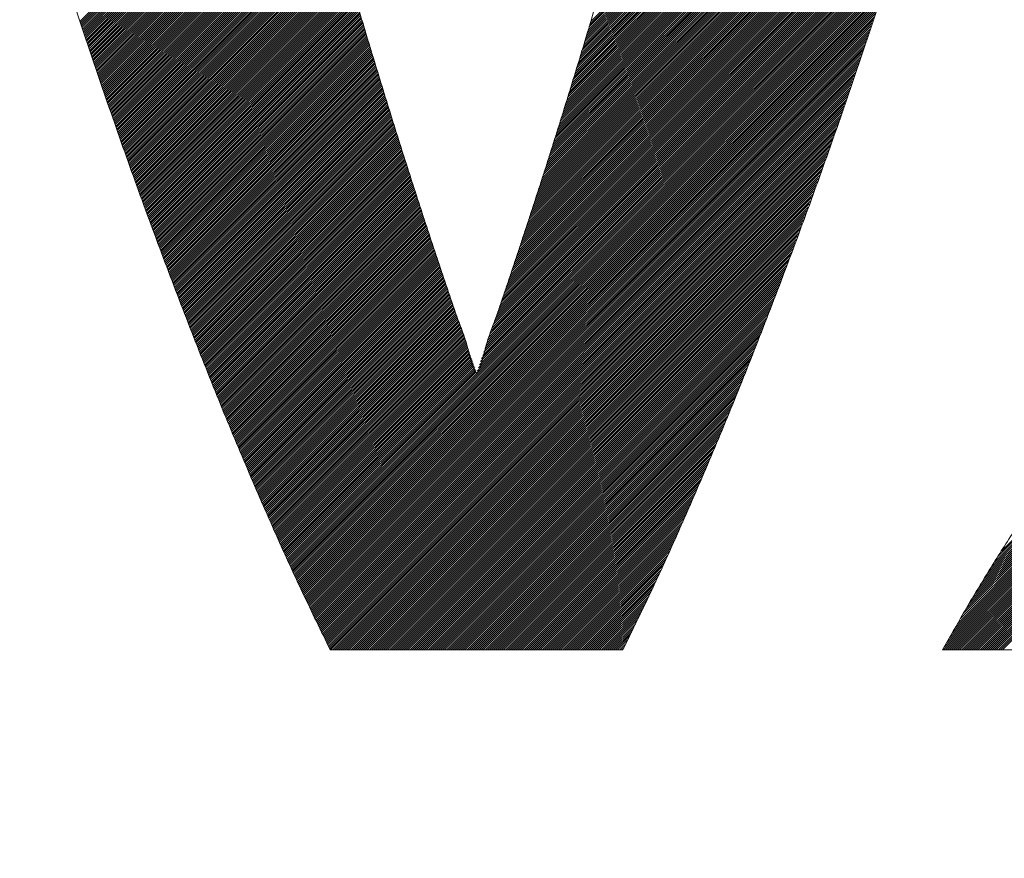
# Model space of a CAD drawing. Header units: millimetres. Extents: x 0 to 1071, y 0 to 742.
# Tile 47 of 133: x 145 to 149.31, y 484.19 to 487.86. Entities that reach past the tile are written whole.
import ezdxf

# ---------------------------------------------------------------- set-up
doc = ezdxf.new("R2010")
doc.units = ezdxf.units.MM
doc.header["$LTSCALE"] = 0.454724
doc.layers.add('NoLayerName_001', color=7, linetype='Continuous')
doc.layers.add('NoLayerName_002', color=7, linetype='Continuous')

# ---------------------------------------------------------------- blocks, each defined once
blk = doc.blocks.new('JZB_0010')
at = {"layer": 'NoLayerName_002', "color": 7, "linetype": 'Continuous', "lineweight": 25}
for p, q in [((15.2446, 4.5267), (13.4959, 2.7781)), ((15.2477, 4.5387), (13.4997, 2.7907)), ((15.2352, 4.4907), (13.4848, 2.7402)), ((15.2384, 4.5027), (13.4885, 2.7528)), ((15.2415, 4.5147), (13.4922, 2.7654)), ((15.2228, 4.4426), (13.4692, 2.689)), ((15.2259, 4.4546), (13.4731, 2.7018)), ((15.229, 4.4666), (13.477, 2.7146)), ((15.2321, 4.4786), (13.481, 2.7275)), ((15.2135, 4.4066), (13.4574, 2.6505)), ((15.2166, 4.4186), (13.4613, 2.6633)), ((15.2197, 4.4306), (13.4653, 2.6761)), ((15.2011, 4.3585), (13.4417, 2.5991)), ((15.2042, 4.3705), (13.4457, 2.612)), ((15.2073, 4.3825), (13.4496, 2.6248)), ((15.2104, 4.3946), (13.4535, 2.6376)), ((15.1887, 4.3105), (13.426, 2.5478)), ((15.1918, 4.3225), (13.43, 2.5606)), ((15.1949, 4.3345), (13.4339, 2.5735)), ((15.198, 4.3465), (13.4378, 2.5863)), ((15.1794, 4.2744), (13.4143, 2.5093)), ((15.1825, 4.2864), (13.4182, 2.5221)), ((15.1856, 4.2985), (13.4221, 2.535)), ((15.1667, 4.2261), (13.3986, 2.458)), ((15.1701, 4.2384), (13.4025, 2.4708)), ((15.1732, 4.2504), (13.4064, 2.4836)), ((15.1763, 4.2624), (13.4103, 2.4965)), ((15.1562, 4.1889), (13.3868, 2.4195)), ((15.1597, 4.2013), (13.3907, 2.4323)), ((15.1632, 4.2137), (13.3946, 2.4451)), ((15.1421, 4.1392), (13.3708, 2.3679)), ((15.1456, 4.1516), (13.375, 2.381)), ((15.1491, 4.164), (13.3789, 2.3938)), ((15.1526, 4.1764), (13.3829, 2.4067)), ((15.1316, 4.102), (13.3584, 2.3288)), ((15.1351, 4.1144), (13.3626, 2.3418)), ((15.1386, 4.1268), (13.3667, 2.3549)), ((15.1176, 4.0523), (13.3418, 2.2766)), ((15.1211, 4.0647), (13.346, 2.2896)), ((15.1246, 4.0771), (13.3501, 2.3027)), ((15.1281, 4.0896), (13.3543, 2.3157)), ((12.5136, 4.0406), (11.2656, 2.7927)), ((12.5225, 4.0406), (11.2678, 2.786)), ((12.5314, 4.0406), (11.2701, 2.7793)), ((12.5403, 4.0406), (11.2723, 2.7727)), ((12.5492, 4.0406), (11.2746, 2.766)), ((12.5581, 4.0406), (11.2768, 2.7594)), ((12.567, 4.0406), (11.2791, 2.7527)), ((12.5759, 4.0406), (11.2813, 2.746)), ((12.5848, 4.0406), (11.2836, 2.7394)), ((12.5937, 4.0406), (11.2858, 2.7327)), ((12.6026, 4.0406), (11.2881, 2.7261)), ((12.6116, 4.0406), (11.2903, 2.7194)), ((12.6205, 4.0406), (11.2926, 2.7127)), ((12.6294, 4.0406), (11.2948, 2.7061)), ((12.6383, 4.0406), (11.2971, 2.6994)), ((12.6472, 4.0406), (11.2993, 2.6928)), ((12.6561, 4.0406), (11.3016, 2.6861)), ((12.665, 4.0406), (11.3038, 2.6794)), ((12.6739, 4.0406), (11.3061, 2.6728)), ((12.6828, 4.0406), (11.3083, 2.6661)), ((12.6917, 4.0406), (11.3106, 2.6595)), ((12.7006, 4.0406), (11.3128, 2.6528)), ((12.7095, 4.0406), (11.3151, 2.6461)), ((12.7185, 4.0406), (11.3173, 2.6395)), ((12.7274, 4.0406), (11.3196, 2.6328)), ((12.7363, 4.0406), (11.3218, 2.6262)), ((12.7452, 4.0406), (11.3241, 2.6195)), ((12.7541, 4.0406), (11.3263, 2.6128)), ((12.763, 4.0406), (11.3285, 2.6062)), ((12.7719, 4.0406), (11.3308, 2.5995)), ((12.7808, 4.0406), (11.333, 2.5929)), ((12.7897, 4.0406), (11.3353, 2.5862)), ((12.7986, 4.0406), (11.3375, 2.5795)), ((12.8075, 4.0406), (11.3398, 2.5729)), ((12.8164, 4.0406), (11.342, 2.5662)), ((12.8254, 4.0406), (11.3443, 2.5596)), ((12.8343, 4.0406), (11.3465, 2.5529)), ((12.8432, 4.0406), (11.3488, 2.5462)), ((12.8521, 4.0406), (11.351, 2.5396)), ((12.861, 4.0406), (11.3533, 2.5329)), ((12.8699, 4.0406), (11.3555, 2.5262)), ((12.8788, 4.0406), (11.3578, 2.5196)), ((12.8877, 4.0406), (11.36, 2.5129)), ((12.8966, 4.0406), (11.3623, 2.5063)), ((12.9055, 4.0406), (11.3645, 2.4996)), ((12.9144, 4.0406), (11.3668, 2.4929)), ((12.9233, 4.0406), (11.369, 2.4863)), ((12.9323, 4.0406), (11.3713, 2.4796)), ((12.9412, 4.0406), (11.3735, 2.473)), ((12.9501, 4.0406), (11.3758, 2.4663)), ((12.959, 4.0406), (11.378, 2.4596)), ((12.9679, 4.0406), (11.3803, 2.453)), ((12.9768, 4.0406), (11.3825, 2.4463)), ((12.9857, 4.0406), (11.3848, 2.4397)), ((12.9946, 4.0406), (11.387, 2.433)), ((13.0035, 4.0406), (11.3892, 2.4263)), ((13.0124, 4.0406), (11.3915, 2.4197)), ((13.0213, 4.0406), (11.3937, 2.413)), ((13.0302, 4.0406), (11.396, 2.4064)), ((13.0392, 4.0406), (11.3982, 2.3997)), ((13.0481, 4.0406), (11.4005, 2.393)), ((13.057, 4.0406), (11.4027, 2.3864)), ((13.0659, 4.0406), (11.405, 2.3797)), ((13.0748, 4.0406), (11.4072, 2.3731)), ((13.0837, 4.0406), (11.4095, 2.3664)), ((13.0926, 4.0406), (11.4117, 2.3597)), ((13.1015, 4.0406), (11.414, 2.3531)), ((13.1104, 4.0406), (11.4162, 2.3464)), ((13.1193, 4.0406), (11.4185, 2.3398)), ((13.1282, 4.0406), (11.4207, 2.3331)), ((13.1372, 4.0406), (11.423, 2.3264)), ((13.1461, 4.0406), (11.4252, 2.3198)), ((13.155, 4.0406), (11.4275, 2.3131)), ((13.1639, 4.0406), (11.4297, 2.3065)), ((13.1728, 4.0406), (11.4321, 2.2999)), ((13.1817, 4.0406), (11.4344, 2.2934)), ((13.1906, 4.0406), (11.4368, 2.2868)), ((13.1995, 4.0406), (11.4392, 2.2803)), ((13.2084, 4.0406), (11.4416, 2.2738)), ((13.2173, 4.0406), (11.444, 2.2673)), ((13.2262, 4.0406), (11.4463, 2.2607)), ((13.2351, 4.0406), (11.4487, 2.2542)), ((13.2441, 4.0406), (11.4511, 2.2477)), ((13.253, 4.0406), (11.4535, 2.2411)), ((13.2619, 4.0406), (11.4559, 2.2346)), ((13.2708, 4.0406), (11.4582, 2.2281)), ((13.2797, 4.0406), (11.4606, 2.2216)), ((13.2886, 4.0406), (11.463, 2.215)), ((13.2975, 4.0406), (11.4654, 2.2085)), ((13.3064, 4.0406), (11.4678, 2.202)), ((13.3153, 4.0406), (11.4701, 2.1954)), ((13.3242, 4.0406), (11.4725, 2.1889)), ((13.3331, 4.0406), (11.4749, 2.1824)), ((13.342, 4.0406), (11.4773, 2.1759)), ((13.351, 4.0406), (11.4797, 2.1693)), ((13.3599, 4.0406), (11.482, 2.1628)), ((13.3688, 4.0406), (11.4844, 2.1563)), ((15.1071, 4.0151), (13.3294, 2.2374)), ((15.1106, 4.0275), (13.3336, 2.2505)), ((15.1141, 4.0399), (13.3377, 2.2635)), ((15.0931, 3.9654), (13.3129, 2.1852)), ((15.0966, 3.9778), (13.317, 2.1983)), ((15.1001, 3.9903), (13.3211, 2.2113)), ((15.1036, 4.0027), (13.3253, 2.2244)), ((15.0826, 3.9282), (13.3004, 2.146)), ((15.0861, 3.9406), (13.3046, 2.1591)), ((15.0896, 3.953), (13.3087, 2.1721)), ((15.0686, 3.8786), (13.2839, 2.0938)), ((15.0721, 3.891), (13.288, 2.1069)), ((15.0756, 3.9034), (13.2921, 2.1199)), ((15.0791, 3.9158), (13.2963, 2.133)), ((15.0581, 3.8413), (13.2714, 2.0547)), ((15.0616, 3.8537), (13.2756, 2.0677)), ((15.0651, 3.8661), (13.2797, 2.0808)), ((15.0475, 3.8041), (13.2586, 2.0152)), ((15.051, 3.8165), (13.263, 2.0285)), ((15.0546, 3.8289), (13.2673, 2.0416)), ((15.0335, 3.7544), (13.2411, 1.962)), ((15.037, 3.7668), (13.2455, 1.9753)), ((15.0405, 3.7793), (13.2499, 1.9886)), ((15.044, 3.7917), (13.2542, 2.0019)), ((15.023, 3.7172), (13.2279, 1.9221)), ((15.0265, 3.7296), (13.2323, 1.9354)), ((15.03, 3.742), (13.2367, 1.9487)), ((15.009, 3.6675), (13.2104, 1.869)), ((15.0125, 3.68), (13.2148, 1.8823)), ((15.016, 3.6924), (13.2192, 1.8955)), ((15.0195, 3.7048), (13.2236, 1.9088)), ((14.9985, 3.6303), (13.1973, 1.8291)), ((15.002, 3.6427), (13.2016, 1.8424)), ((15.0055, 3.6551), (13.206, 1.8557)), ((14.9836, 3.5798), (13.1797, 1.7759)), ((14.9877, 3.5928), (13.1841, 1.7892)), ((14.9915, 3.6055), (13.1885, 1.8025)), ((14.995, 3.6179), (13.1929, 1.8158)), ((14.9716, 3.5411), (13.1666, 1.736)), ((14.9756, 3.554), (13.171, 1.7493)), ((14.9796, 3.5669), (13.1754, 1.7626)), ((14.9595, 3.5023), (13.1534, 1.6962)), ((14.9636, 3.5152), (13.1578, 1.7095)), ((14.9676, 3.5281), (13.1622, 1.7228)), ((14.9435, 3.4506), (13.1348, 1.6419)), ((14.9475, 3.4635), (13.1395, 1.6555)), ((14.9515, 3.4764), (13.1442, 1.6691)), ((14.9555, 3.4893), (13.1488, 1.6826)), ((14.9314, 3.4118), (13.1209, 1.6012)), ((14.9354, 3.4247), (13.1255, 1.6148)), ((14.9395, 3.4376), (13.1302, 1.6284)), ((14.9194, 3.373), (13.1069, 1.5605)), ((14.9234, 3.3859), (13.1116, 1.5741)), ((14.9274, 3.3989), (13.1162, 1.5877)), ((14.9033, 3.3213), (13.0883, 1.5063)), ((14.9073, 3.3342), (13.0929, 1.5199)), ((14.9113, 3.3472), (13.0976, 1.5334)), ((14.9153, 3.3601), (13.1022, 1.547)), ((14.8912, 3.2825), (13.0743, 1.4656)), ((14.8953, 3.2955), (13.079, 1.4792)), ((14.8993, 3.3084), (13.0836, 1.4927)), ((14.8792, 3.2438), (13.0603, 1.4249)), ((14.8832, 3.2567), (13.065, 1.4385)), ((14.8872, 3.2696), (13.0696, 1.452)), ((14.8631, 3.1921), (13.0417, 1.3706)), ((14.8671, 3.205), (13.0464, 1.3842)), ((14.8712, 3.2179), (13.051, 1.3978)), ((14.8752, 3.2308), (13.0557, 1.4113)), ((14.8511, 3.1533), (13.0273, 1.3295)), ((14.8551, 3.1662), (13.0321, 1.3432)), ((14.8591, 3.1791), (13.037, 1.357)), ((14.839, 3.1145), (13.0127, 1.2882)), ((14.843, 3.1274), (13.0176, 1.302)), ((14.847, 3.1403), (13.0224, 1.3157)), ((12.4157, 3.0787), (11.4868, 2.1497)), ((12.4177, 3.0718), (11.4892, 2.1432)), ((12.4197, 3.0648), (11.4916, 2.1367)), ((14.827, 3.0757), (12.1769, 0.4257)), ((14.8229, 3.0628), (12.1797, 0.4196)), ((14.831, 3.0886), (13.003, 1.2606)), ((14.835, 3.1016), (13.0079, 1.2744)), ((12.4217, 3.0579), (11.4939, 2.1301)), ((12.4237, 3.051), (11.4963, 2.1236)), ((12.4257, 3.0441), (11.4987, 2.1171)), ((12.4277, 3.0372), (11.5011, 2.1106)), ((12.4297, 3.0303), (11.5034, 2.104)), ((12.4318, 3.0234), (11.5058, 2.0975)), ((14.8189, 3.0499), (12.1825, 0.4135)), ((14.8149, 3.0369), (12.1853, 0.4074)), ((14.8109, 3.024), (12.1882, 0.4013)), ((12.4338, 3.0165), (11.5082, 2.091)), ((12.4358, 3.0097), (11.5106, 2.0844)), ((12.4378, 3.0028), (11.513, 2.0779)), ((12.4398, 2.9959), (11.5153, 2.0714)), ((12.4419, 2.989), (11.5177, 2.0649)), ((12.4439, 2.9821), (11.5201, 2.0583)), ((12.4459, 2.9752), (11.5225, 2.0518)), ((14.8069, 3.0111), (12.191, 0.3952)), ((14.8029, 2.9982), (12.1938, 0.3891)), ((14.7988, 2.9852), (12.1966, 0.383)), ((12.4479, 2.9683), (11.5249, 2.0453)), ((12.45, 2.9615), (11.5272, 2.0387)), ((12.452, 2.9546), (11.5296, 2.0322)), ((12.454, 2.9477), (11.532, 2.0257)), ((12.456, 2.9408), (11.5344, 2.0192)), ((12.4581, 2.9339), (11.5368, 2.0126)), ((14.7948, 2.9723), (12.1994, 0.3769)), ((14.7908, 2.9594), (12.2022, 0.3708)), ((14.7865, 2.9462), (12.205, 0.3647)), ((14.782, 2.9328), (12.2078, 0.3585)), ((12.4601, 2.927), (11.5391, 2.0061)), ((12.4621, 2.9201), (11.5415, 1.9996)), ((12.4641, 2.9133), (11.5439, 1.993)), ((12.4661, 2.9064), (11.5463, 1.9865)), ((12.4682, 2.8995), (11.5487, 1.98)), ((12.4702, 2.8926), (11.551, 1.9735)), ((14.7775, 2.9193), (12.2106, 0.3524)), ((14.7729, 2.9059), (12.2134, 0.3463)), ((14.7684, 2.8924), (12.2162, 0.3402)), ((12.4722, 2.8857), (11.5534, 1.9669)), ((12.4742, 2.8788), (11.5558, 1.9604)), ((12.4763, 2.8719), (11.5582, 1.9539)), ((12.4783, 2.8651), (11.5606, 1.9473)), ((12.4803, 2.8582), (11.5629, 1.9408)), ((12.4823, 2.8513), (11.5653, 1.9343)), ((12.4844, 2.8444), (11.5677, 1.9277)), ((14.7639, 2.879), (12.219, 0.3341)), ((14.7593, 2.8655), (12.2218, 0.328)), ((14.7548, 2.8521), (12.2246, 0.3219)), ((12.4864, 2.8376), (11.5701, 1.9212)), ((12.4885, 2.8307), (11.5725, 1.9147)), ((12.4906, 2.8239), (11.5748, 1.9082)), ((12.4926, 2.8171), (11.5772, 1.9016)), ((12.4947, 2.8102), (11.5796, 1.8951)), ((12.4968, 2.8034), (11.582, 1.8886)), ((14.7502, 2.8386), (12.2274, 0.3158)), ((14.7457, 2.8252), (12.2302, 0.3097)), ((14.7412, 2.8117), (12.233, 0.3036)), ((12.4988, 2.7965), (11.5843, 1.882)), ((12.5009, 2.7897), (11.5867, 1.8755)), ((12.503, 2.7829), (11.5891, 1.869)), ((12.505, 2.776), (11.5915, 1.8625)), ((12.5071, 2.7692), (11.5939, 1.8559)), ((12.5092, 2.7623), (11.5962, 1.8494)), ((14.7366, 2.7983), (12.2358, 0.2975)), ((14.7321, 2.7848), (12.2386, 0.2914)), ((14.7275, 2.7714), (12.2414, 0.2853)), ((17.5875, 2.7628), (15.2975, 0.4728)), ((12.5112, 2.7555), (11.5986, 1.8429)), ((12.5133, 2.7486), (11.601, 1.8363)), ((12.5154, 2.7418), (11.6034, 1.8298)), ((12.5174, 2.735), (11.6058, 1.8233)), ((12.5195, 2.7281), (11.6081, 1.8168)), ((12.5216, 2.7213), (11.6105, 1.8102)), ((14.723, 2.758), (12.2442, 0.2792)), ((14.7185, 2.7445), (12.2471, 0.2731)), ((14.7139, 2.7311), (12.25, 0.2671)), ((14.7094, 2.7176), (12.2529, 0.2611)), ((17.6219, 2.7171), (15.1698, 0.265)), ((17.6181, 2.7221), (15.1829, 0.287)), ((17.6142, 2.7272), (15.196, 0.309)), ((17.6104, 2.7323), (15.2091, 0.331)), ((17.6066, 2.7374), (15.2222, 0.353)), ((17.6028, 2.7425), (15.2361, 0.3759)), ((17.5989, 2.7476), (15.2515, 0.4001)), ((17.5951, 2.7527), (15.2668, 0.4243)), ((17.5913, 2.7577), (15.2822, 0.4486)), ((12.5236, 2.7144), (11.6129, 1.8037)), ((12.5257, 2.7076), (11.6153, 1.7972)), ((12.5278, 2.7007), (11.6177, 1.7906)), ((12.5298, 2.6939), (11.62, 1.7841)), ((12.5319, 2.6871), (11.6224, 1.7776)), ((12.534, 2.6802), (11.6248, 1.771)), ((12.536, 2.6734), (11.6272, 1.7645)), ((14.7048, 2.7042), (12.2558, 0.2551)), ((14.7003, 2.6907), (12.2587, 0.2491)), ((14.6958, 2.6773), (12.2616, 0.2431)), ((17.6525, 2.6764), (15.0698, 0.0937)), ((17.6487, 2.6815), (15.0813, 0.1141)), ((17.6448, 2.6865), (15.0928, 0.1345)), ((17.641, 2.6916), (15.1044, 0.155)), ((17.6372, 2.6967), (15.1175, 0.177)), ((17.6334, 2.7018), (15.1305, 0.199)), ((17.6295, 2.7069), (15.1436, 0.221)), ((17.6257, 2.712), (15.1567, 0.243)), ((12.5381, 2.6665), (11.6296, 1.758)), ((12.5402, 2.6597), (11.6319, 1.7515)), ((12.5422, 2.6529), (11.6343, 1.7449)), ((12.5443, 2.646), (11.6367, 1.7384)), ((12.5464, 2.6392), (11.6391, 1.7319)), ((12.5484, 2.6323), (11.6415, 1.7253)), ((14.6912, 2.6638), (12.2645, 0.2371)), ((14.6867, 2.6504), (12.2674, 0.2311)), ((14.6821, 2.6369), (12.2704, 0.2251)), ((17.6639, 2.6611), (15.0433, 0.0405)), ((17.6601, 2.6662), (15.0468, 0.0529)), ((17.6678, 2.656), (15.0522, 0.0405)), ((17.6563, 2.6713), (15.0583, 0.0733)), ((17.6716, 2.651), (15.0611, 0.0405)), ((17.6754, 2.6459), (15.07, 0.0405)), ((17.6792, 2.6408), (15.0789, 0.0405)), ((17.6831, 2.6357), (15.0878, 0.0405)), ((17.6869, 2.6306), (15.0967, 0.0405)), ((12.5505, 2.6255), (11.6438, 1.7188)), ((12.5526, 2.6186), (11.6462, 1.7123)), ((12.5546, 2.6118), (11.6486, 1.7058)), ((12.5567, 2.605), (11.651, 1.6992)), ((12.5588, 2.5981), (11.6533, 1.6927)), ((12.5608, 2.5913), (11.6557, 1.6862)), ((14.6776, 2.6235), (12.2733, 0.2191)), ((14.6731, 2.61), (12.2762, 0.2131)), ((14.6685, 2.5966), (12.2791, 0.2071)), ((17.6907, 2.6255), (15.1056, 0.0405)), ((17.6945, 2.6204), (15.1145, 0.0405)), ((17.6984, 2.6154), (15.1234, 0.0405)), ((17.7022, 2.6103), (15.1324, 0.0405)), ((17.706, 2.6052), (15.1413, 0.0405)), ((17.7098, 2.6001), (15.1502, 0.0405)), ((17.7137, 2.595), (15.1591, 0.0405)), ((17.7177, 2.5901), (15.168, 0.0405)), ((12.5629, 2.5844), (11.6581, 1.6796)), ((12.565, 2.5776), (11.6605, 1.6731)), ((12.567, 2.5708), (11.663, 1.6667)), ((12.5691, 2.5639), (11.6655, 1.6603)), ((12.5712, 2.5571), (11.668, 1.6539)), ((12.5732, 2.5502), (11.6704, 1.6474)), ((12.5753, 2.5434), (11.6729, 1.641)), ((14.664, 2.5831), (12.282, 0.2011)), ((14.6595, 2.5697), (12.2849, 0.1951)), ((14.6549, 2.5562), (12.2878, 0.1891)), ((14.6504, 2.5428), (12.2907, 0.1831)), ((17.7217, 2.5852), (15.1769, 0.0405)), ((17.7257, 2.5803), (15.1858, 0.0405)), ((17.7297, 2.5754), (15.1947, 0.0405)), ((17.7337, 2.5705), (15.2036, 0.0405)), ((17.7377, 2.5656), (15.2125, 0.0405)), ((17.7417, 2.5607), (15.2214, 0.0405)), ((17.7457, 2.5558), (15.2303, 0.0405)), ((17.7497, 2.5509), (15.2393, 0.0405)), ((17.7537, 2.546), (15.2482, 0.0405)), ((12.5774, 2.5365), (11.6754, 1.6346)), ((12.5794, 2.5297), (11.6779, 1.6281)), ((12.5815, 2.5229), (11.6804, 1.6217)), ((12.5836, 2.516), (11.6828, 1.6153)), ((12.5856, 2.5092), (11.6853, 1.6089)), ((12.5877, 2.5023), (11.6878, 1.6024)), ((14.6458, 2.5293), (12.2936, 0.1771)), ((14.6413, 2.5159), (12.2965, 0.1711)), ((14.6368, 2.5024), (12.2995, 0.1651)), ((17.7577, 2.5411), (15.2571, 0.0405)), ((17.7617, 2.5362), (15.266, 0.0405)), ((17.7657, 2.5313), (15.2749, 0.0405)), ((17.7697, 2.5264), (15.2838, 0.0405)), ((17.7737, 2.5215), (15.2927, 0.0405)), ((17.7777, 2.5166), (15.3016, 0.0405)), ((12.5898, 2.4955), (11.6903, 1.596)), ((12.5919, 2.4887), (11.6928, 1.5896)), ((12.5941, 2.482), (11.6952, 1.5831)), ((12.5962, 2.4752), (11.6977, 1.5767)), ((12.5983, 2.4684), (11.7002, 1.5703)), ((12.6004, 2.4616), (11.7027, 1.5639)), ((14.6322, 2.489), (12.3024, 0.1591)), ((14.6277, 2.4756), (12.3053, 0.1532)), ((14.6231, 2.4621), (12.3082, 0.1472)), ((12.6026, 2.4548), (11.7052, 1.5574)), ((12.6047, 2.448), (11.7076, 1.551)), ((12.6068, 2.4413), (11.7101, 1.5446)), ((12.6089, 2.4345), (11.7126, 1.5382)), ((12.6111, 2.4277), (11.7151, 1.5317)), ((12.6132, 2.4209), (11.7176, 1.5253)), ((12.6153, 2.4141), (11.72, 1.5189)), ((14.6186, 2.4487), (12.3111, 0.1412)), ((14.6141, 2.4352), (12.314, 0.1352)), ((14.6095, 2.4218), (12.3169, 0.1292)), ((12.6174, 2.4074), (11.7225, 1.5124)), ((12.6196, 2.4006), (11.725, 1.506)), ((12.6217, 2.3938), (11.7275, 1.4996)), ((12.6238, 2.387), (11.73, 1.4932)), ((12.6259, 2.3802), (11.7324, 1.4867)), ((12.6281, 2.3734), (11.7349, 1.4803)), ((14.605, 2.4083), (12.3198, 0.1232)), ((14.6004, 2.3949), (12.3227, 0.1172)), ((14.5959, 2.3814), (12.3256, 0.1112)), ((12.6302, 2.3667), (11.7374, 1.4739)), ((12.6323, 2.3599), (11.7399, 1.4674)), ((12.6344, 2.3531), (11.7424, 1.461)), ((12.6366, 2.3463), (11.7449, 1.4546)), ((12.6387, 2.3395), (11.7473, 1.4482)), ((12.6408, 2.3327), (11.7498, 1.4417)), ((14.5914, 2.368), (12.3286, 0.1052)), ((14.5868, 2.3545), (12.3315, 0.0992)), ((14.5823, 2.3411), (12.3344, 0.0932)), ((14.5777, 2.3276), (12.3373, 0.0872)), ((12.643, 2.326), (11.7523, 1.4353)), ((12.6451, 2.3192), (11.7548, 1.4289)), ((12.6472, 2.3124), (11.7573, 1.4225)), ((12.6493, 2.3056), (11.7597, 1.416)), ((12.6515, 2.2988), (11.7622, 1.4096)), ((12.6536, 2.2921), (11.7647, 1.4032)), ((12.6557, 2.2853), (11.7672, 1.3967)), ((14.5732, 2.3142), (12.3402, 0.0812)), ((14.5685, 2.3005), (12.3431, 0.0752)), ((14.5634, 2.2865), (12.346, 0.0692)), ((12.6578, 2.2785), (11.7697, 1.3903)), ((12.66, 2.2717), (11.7721, 1.3839)), ((12.6621, 2.2649), (11.7746, 1.3775)), ((12.6642, 2.2581), (11.7771, 1.371)), ((12.6663, 2.2514), (11.7796, 1.3647)), ((12.6685, 2.2446), (11.7822, 1.3583)), ((14.5583, 2.2725), (12.3489, 0.0632)), ((14.5532, 2.2585), (12.3518, 0.0572)), ((14.5481, 2.2445), (12.3547, 0.0512)), ((12.6706, 2.2378), (11.7848, 1.352)), ((12.6727, 2.231), (11.7873, 1.3456)), ((12.6748, 2.2242), (11.7899, 1.3392)), ((12.677, 2.2174), (11.7924, 1.3329)), ((12.6791, 2.2107), (11.795, 1.3265)), ((12.6812, 2.2039), (11.7975, 1.3202)), ((14.5429, 2.2305), (12.3577, 0.0452)), ((14.5378, 2.2165), (12.3615, 0.0401)), ((14.5327, 2.2024), (12.3704, 0.0401)), ((12.6833, 2.1971), (11.8001, 1.3138)), ((12.6855, 2.1903), (11.8026, 1.3075)), ((12.6876, 2.1835), (11.8052, 1.3011)), ((12.6897, 2.1768), (11.8077, 1.2947)), ((12.6919, 2.17), (11.8103, 1.2884)), ((12.694, 2.1632), (11.8128, 1.282)), ((12.6961, 2.1564), (11.8154, 1.2757)), ((14.5276, 2.1884), (12.3793, 0.0401)), ((14.5225, 2.1744), (12.3882, 0.0401)), ((14.5174, 2.1604), (12.3971, 0.0401)), ((12.6982, 2.1496), (11.8179, 1.2693)), ((12.7004, 2.1429), (11.8205, 1.263)), ((12.7026, 2.1362), (11.823, 1.2566)), ((12.7048, 2.1295), (11.8256, 1.2503)), ((12.707, 2.1228), (11.8281, 1.2439)), ((12.7092, 2.116), (11.8307, 1.2375)), ((14.5123, 2.1464), (12.406, 0.0401)), ((14.5072, 2.1324), (12.415, 0.0401)), ((14.5021, 2.1183), (12.4239, 0.0401)), ((12.7114, 2.1093), (11.8332, 1.2312)), ((12.7136, 2.1026), (11.8358, 1.2248)), ((12.7158, 2.0959), (11.8383, 1.2185)), ((12.7179, 2.0892), (11.8409, 1.2121)), ((12.7201, 2.0824), (11.8434, 1.2058)), ((12.7223, 2.0757), (11.846, 1.1994)), ((12.7245, 2.069), (11.8485, 1.193)), ((14.497, 2.1043), (12.4328, 0.0401)), ((14.4919, 2.0903), (12.4417, 0.0401)), ((14.4868, 2.0763), (12.4506, 0.0401)), ((12.7267, 2.0623), (11.8511, 1.1867)), ((12.7289, 2.0556), (11.8537, 1.1803)), ((12.7311, 2.0488), (11.8562, 1.174)), ((12.7333, 2.0421), (11.8588, 1.1676)), ((12.7355, 2.0354), (11.8613, 1.1613)), ((12.7376, 2.0287), (11.8639, 1.1549)), ((14.4816, 2.0623), (12.4595, 0.0401)), ((14.4765, 2.0483), (12.4684, 0.0401)), ((14.4714, 2.0342), (12.4773, 0.0401)), ((12.7398, 2.022), (11.8664, 1.1485)), ((12.742, 2.0152), (11.869, 1.1422)), ((12.7442, 2.0085), (11.8715, 1.1358)), ((12.7464, 2.0018), (11.8741, 1.1295)), ((12.7486, 1.9951), (11.8766, 1.1231)), ((12.7508, 1.9884), (11.8792, 1.1168)), ((14.4663, 2.0202), (12.4862, 0.0401)), ((14.4612, 2.0062), (12.4951, 0.0401)), ((14.4561, 1.9922), (12.504, 0.0401)), ((12.753, 1.9816), (11.8817, 1.1104)), ((12.7552, 1.9749), (11.8843, 1.1041)), ((12.7573, 1.9682), (11.8868, 1.0977)), ((12.7595, 1.9615), (11.8894, 1.0913)), ((12.7617, 1.9548), (11.8919, 1.085)), ((12.7639, 1.948), (11.8945, 1.0786)), ((12.7661, 1.9413), (11.8971, 1.0723)), ((14.451, 1.9782), (12.5129, 0.0401)), ((14.4459, 1.9642), (12.5219, 0.0401)), ((14.4408, 1.9501), (12.5308, 0.0401)), ((12.7683, 1.9346), (11.8997, 1.066)), ((12.7705, 1.9279), (11.9023, 1.0598)), ((12.7727, 1.9212), (11.905, 1.0535)), ((12.7748, 1.9144), (11.9076, 1.0472)), ((12.777, 1.9077), (11.9102, 1.0409)), ((12.7792, 1.901), (11.9129, 1.0346)), ((14.4357, 1.9361), (12.5397, 0.0401)), ((14.4306, 1.9221), (12.5486, 0.0401)), ((14.4255, 1.9081), (12.5575, 0.0401)), ((12.7814, 1.8943), (11.9155, 1.0284)), ((12.7836, 1.8876), (11.9181, 1.0221)), ((12.7858, 1.8808), (11.9207, 1.0158)), ((12.788, 1.8741), (11.9234, 1.0095)), ((12.7902, 1.8674), (11.926, 1.0032)), ((12.7924, 1.8607), (11.9286, 0.997)), ((12.7945, 1.854), (11.9313, 0.9907)), ((14.4204, 1.8941), (12.5664, 0.0401)), ((14.4152, 1.8801), (12.5753, 0.0401)), ((14.4101, 1.866), (12.5842, 0.0401)), ((12.7967, 1.8472), (11.9339, 0.9844)), ((12.7989, 1.8405), (11.9365, 0.9781)), ((12.8011, 1.8338), (11.9391, 0.9718)), ((12.8033, 1.8271), (11.9418, 0.9656)), ((12.8055, 1.8204), (11.9444, 0.9593)), ((12.8077, 1.8136), (11.947, 0.953)), ((14.405, 1.852), (12.5931, 0.0401)), ((14.3999, 1.838), (12.602, 0.0401)), ((14.3948, 1.824), (12.6109, 0.0401)), ((14.3897, 1.81), (12.6198, 0.0401)), ((12.8099, 1.8069), (11.9497, 0.9467)), ((12.8121, 1.8003), (11.9523, 0.9404)), ((12.8144, 1.7936), (11.9549, 0.9342)), ((12.8166, 1.787), (11.9575, 0.9279)), ((12.8189, 1.7803), (11.9602, 0.9216)), ((12.8212, 1.7737), (11.9628, 0.9153)), ((12.8234, 1.767), (11.9654, 0.909)), ((14.3846, 1.796), (12.6288, 0.0401)), ((14.3795, 1.7819), (12.6377, 0.0401)), ((14.3744, 1.7679), (12.6466, 0.0401)), ((12.8257, 1.7604), (11.968, 0.9028)), ((12.8279, 1.7537), (11.9707, 0.8965)), ((12.8302, 1.7471), (11.9733, 0.8902)), ((12.8324, 1.7404), (11.9759, 0.8839)), ((12.8347, 1.7338), (11.9786, 0.8776)), ((12.8369, 1.7271), (11.9812, 0.8714)), ((14.3693, 1.7539), (12.6555, 0.0401)), ((14.3642, 1.7399), (12.6644, 0.0401)), ((14.3591, 1.7259), (12.6733, 0.0401)), ((12.8392, 1.7205), (11.9838, 0.8651)), ((12.8415, 1.7138), (11.9864, 0.8588)), ((12.8437, 1.7071), (11.9891, 0.8525)), ((12.846, 1.7005), (11.9917, 0.8462)), ((12.8482, 1.6938), (11.9943, 0.84)), ((12.8505, 1.6872), (11.997, 0.8337)), ((14.3539, 1.7119), (12.6822, 0.0401)), ((14.3488, 1.6978), (12.6911, 0.0401)), ((14.3437, 1.6838), (12.7, 0.0401)), ((12.8527, 1.6805), (11.9996, 0.8274)), ((12.855, 1.6739), (12.0022, 0.8211)), ((12.8572, 1.6672), (12.0048, 0.8148)), ((12.8595, 1.6606), (12.0075, 0.8086)), ((12.8617, 1.6539), (12.0101, 0.8023)), ((12.864, 1.6473), (12.0127, 0.796)), ((12.8663, 1.6406), (12.0154, 0.7898)), ((14.3384, 1.6696), (12.7089, 0.0401)), ((14.3329, 1.6551), (12.7178, 0.0401)), ((14.3273, 1.6406), (12.7267, 0.0401)), ((12.8685, 1.634), (12.0181, 0.7836)), ((12.8708, 1.6273), (12.0208, 0.7774)), ((12.873, 1.6207), (12.0236, 0.7712)), ((12.8753, 1.614), (12.0263, 0.765)), ((12.8775, 1.6073), (12.029, 0.7588)), ((12.8798, 1.6007), (12.0317, 0.7526)), ((14.3217, 1.6261), (12.7357, 0.0401)), ((14.3161, 1.6116), (12.7446, 0.0401)), ((14.3105, 1.5971), (12.7535, 0.0401)), ((12.882, 1.594), (12.0344, 0.7464)), ((12.8843, 1.5874), (12.0371, 0.7402)), ((12.8866, 1.5807), (12.0398, 0.734)), ((12.8888, 1.5741), (12.0425, 0.7278)), ((12.8911, 1.5674), (12.0453, 0.7216)), ((12.8933, 1.5608), (12.048, 0.7154)), ((12.8956, 1.5541), (12.0507, 0.7092)), ((14.3049, 1.5826), (12.7624, 0.0401)), ((14.2993, 1.5681), (12.7713, 0.0401)), ((14.2937, 1.5536), (12.7802, 0.0401)), ((12.8978, 1.5475), (12.0534, 0.703)), ((12.9001, 1.5408), (12.0561, 0.6968)), ((12.9023, 1.5342), (12.0588, 0.6906)), ((12.9046, 1.5275), (12.0615, 0.6844)), ((12.9069, 1.5209), (12.0642, 0.6782)), ((12.9091, 1.5142), (12.0669, 0.672)), ((14.2881, 1.5391), (12.7891, 0.0401)), ((14.2825, 1.5246), (12.798, 0.0401)), ((14.2769, 1.5101), (12.8069, 0.0401)), ((12.9114, 1.5076), (12.0697, 0.6658)), ((12.9136, 1.5009), (12.0724, 0.6596)), ((12.9159, 1.4942), (12.0751, 0.6534)), ((12.9181, 1.4876), (12.0778, 0.6472)), ((12.9204, 1.4809), (12.0805, 0.641)), ((12.9226, 1.4743), (12.0832, 0.6349)), ((12.9249, 1.4677), (12.0859, 0.6287)), ((14.2713, 1.4956), (12.8158, 0.0401)), ((14.2657, 1.481), (12.8247, 0.0401)), ((14.2601, 1.4665), (12.8336, 0.0401)), ((12.9272, 1.4611), (12.0886, 0.6225)), ((12.9296, 1.4545), (12.0913, 0.6163)), ((12.9319, 1.4479), (12.0941, 0.6101)), ((12.9342, 1.4413), (12.0968, 0.6039)), ((12.9365, 1.4347), (12.0995, 0.5977)), ((12.9388, 1.4281), (12.1022, 0.5915)), ((14.2545, 1.452), (12.8426, 0.0401)), ((14.2489, 1.4375), (12.8515, 0.0401)), ((14.2433, 1.423), (12.8604, 0.0401)), ((12.9411, 1.4215), (12.1049, 0.5853)), ((12.9434, 1.4149), (12.1076, 0.5791)), ((12.9457, 1.4083), (12.1103, 0.5729)), ((12.948, 1.4017), (12.113, 0.5667)), ((12.9503, 1.3951), (12.1157, 0.5605)), ((12.9526, 1.3885), (12.1185, 0.5543)), ((12.955, 1.3819), (12.1212, 0.5481)), ((14.2377, 1.4085), (12.8693, 0.0401)), ((14.2321, 1.394), (12.8782, 0.0401)), ((14.2265, 1.3795), (12.8871, 0.0401)), ((12.9573, 1.3753), (12.1239, 0.5419)), ((12.9596, 1.3687), (12.1266, 0.5357)), ((12.9619, 1.3621), (12.1293, 0.5295)), ((12.9642, 1.3555), (12.1321, 0.5234)), ((12.9665, 1.3489), (12.1349, 0.5173)), ((12.9688, 1.3423), (12.1377, 0.5112)), ((14.2207, 1.3648), (12.896, 0.0401)), ((14.2148, 1.35), (12.9049, 0.0401)), ((12.9711, 1.3357), (12.1405, 0.505)), ((12.9734, 1.3291), (12.1433, 0.4989)), ((12.9757, 1.3225), (12.1461, 0.4928)), ((12.978, 1.3159), (12.1489, 0.4867)), ((12.9804, 1.3093), (12.1517, 0.4806)), ((12.9827, 1.3027), (12.1545, 0.4745)), ((12.985, 1.2961), (12.1573, 0.4684)), ((14.2088, 1.3351), (12.9138, 0.0401)), ((14.2028, 1.3202), (12.9227, 0.0401)), ((14.1968, 1.3053), (12.9316, 0.0401)), ((12.9874, 1.2896), (12.1601, 0.4623)), ((12.9897, 1.283), (12.1629, 0.4562)), ((12.992, 1.2764), (12.1657, 0.4501)), ((12.9943, 1.2698), (12.1685, 0.444)), ((12.9967, 1.2633), (12.1713, 0.4379)), ((12.999, 1.2567), (12.1741, 0.4318)), ((14.1909, 1.2904), (12.9406, 0.0401)), ((14.1849, 1.2755), (12.9495, 0.0401)), ((14.1789, 1.2607), (12.9584, 0.0401)), ((14.1729, 1.2458), (12.9673, 0.0401)), ((14.167, 1.2309), (12.9762, 0.0401)), ((14.161, 1.216), (12.9851, 0.0401)), ((14.155, 1.2011), (12.994, 0.0401)), ((14.149, 1.1862), (13.0029, 0.0401)), ((14.1431, 1.1714), (13.0118, 0.0401)), ((14.1371, 1.1565), (13.0207, 0.0401)), ((14.1311, 1.1416), (13.0296, 0.0401)), ((14.1251, 1.1267), (13.0385, 0.0401)), ((14.1192, 1.1118), (13.0475, 0.0401)), ((14.1132, 1.0969), (13.0564, 0.0401)), ((14.1072, 1.0821), (13.0653, 0.0401)), ((14.1009, 1.0669), (13.0742, 0.0401)), ((14.0945, 1.0516), (13.0831, 0.0401)), ((14.0881, 1.0362), (13.092, 0.0401)), ((14.0817, 1.0209), (13.1009, 0.0401)), ((14.0753, 1.0056), (13.1098, 0.0401)), ((14.0689, 0.9903), (13.1187, 0.0401)), ((14.0625, 0.975), (13.1276, 0.0401)), ((14.0561, 0.9596), (13.1365, 0.0401)), ((14.0497, 0.9443), (13.1454, 0.0401)), ((14.0432, 0.929), (13.1544, 0.0401)), ((14.0368, 0.9137), (13.1633, 0.0401)), ((14.0304, 0.8984), (13.1722, 0.0401)), ((14.024, 0.8831), (13.1811, 0.0401)), ((14.0176, 0.8677), (13.19, 0.0401)), ((14.0112, 0.8524), (13.1989, 0.0401)), ((14.0048, 0.8371), (13.2078, 0.0401)), ((13.9984, 0.8218), (13.2167, 0.0401)), ((13.992, 0.8065), (13.2256, 0.0401)), ((13.9854, 0.791), (13.2345, 0.0401)), ((13.9785, 0.7752), (13.2434, 0.0401)), ((13.9716, 0.7593), (13.2523, 0.0401)), ((13.9646, 0.7435), (13.2613, 0.0401)), ((13.9577, 0.7276), (13.2702, 0.0401)), ((13.9508, 0.7118), (13.2791, 0.0401)), ((13.9438, 0.696), (13.288, 0.0401)), ((13.9369, 0.6801), (13.2969, 0.0401)), ((13.93, 0.6643), (13.3058, 0.0401)), ((13.923, 0.6485), (13.3147, 0.0401)), ((13.9161, 0.6326), (13.3236, 0.0401)), ((13.9092, 0.6168), (13.3325, 0.0401)), ((13.9022, 0.6009), (13.3414, 0.0401)), ((13.8953, 0.5851), (13.3503, 0.0401)), ((13.8884, 0.5693), (13.3592, 0.0401)), ((13.8815, 0.5534), (13.3682, 0.0401)), ((13.8745, 0.5376), (13.3771, 0.0401)), ((13.8674, 0.5215), (13.386, 0.0401)), ((13.8598, 0.5051), (13.3949, 0.0401)), ((13.8522, 0.4886), (13.4038, 0.0401)), ((13.8447, 0.4721), (13.4127, 0.0401)), ((13.8371, 0.4556), (13.4216, 0.0401)), ((13.8295, 0.4391), (13.4305, 0.0401)), ((13.822, 0.4227), (13.4394, 0.0401)), ((13.8144, 0.4062), (13.4483, 0.0401)), ((13.8068, 0.3897), (13.4572, 0.0401)), ((13.7992, 0.3732), (13.4661, 0.0401)), ((13.7917, 0.3567), (13.4751, 0.0401)), ((13.7841, 0.3402), (13.484, 0.0401)), ((13.7765, 0.3238), (13.4929, 0.0401)), ((13.769, 0.3073), (13.5018, 0.0401)), ((13.7614, 0.2908), (13.5107, 0.0401)), ((13.7538, 0.2743), (13.5196, 0.0401)), ((13.7454, 0.257), (13.5285, 0.0401)), ((13.737, 0.2397), (13.5374, 0.0401)), ((13.7286, 0.2224), (13.5463, 0.0401)), ((13.7202, 0.2051), (13.5552, 0.0401)), ((13.7118, 0.1878), (13.5641, 0.0401)), ((13.7034, 0.1705), (13.573, 0.0401)), ((13.695, 0.1532), (13.582, 0.0401)), ((13.6866, 0.1359), (13.5909, 0.0401)), ((13.6782, 0.1186), (13.5998, 0.0401)), ((13.6698, 0.1012), (13.6087, 0.0401)), ((13.6614, 0.0839), (13.6176, 0.0401)), ((13.653, 0.0666), (13.6265, 0.0401)), ((13.6446, 0.0493), (13.6354, 0.0401))]:
    blk.add_line(p, q, dxfattribs=at)
at = {"layer": 'NoLayerName_002', "color": 7, "linetype": 'Continuous', "lineweight": 13}
for points, knots in [([(10.6801, 4.8402), (10.7057, 4.7342), (10.7563, 4.5179), (10.8423, 4.1904), (10.9353, 3.8545), (11.0356, 3.513), (11.1419, 3.168), (11.2535, 2.822), (11.3696, 2.4772), (11.4893, 2.136), (11.6117, 1.8008), (11.736, 1.4739), (11.8614, 1.1577), (11.9868, 0.8544), (12.1119, 0.5666), (12.2345, 0.296), (12.3196, 0.1237), (12.3601, 0.0401)], [0, 0, 0, 0, 0.327112, 0.666498, 1.015766, 1.372509, 1.734304, 2.098723, 2.463328, 2.825683, 3.183347, 3.533883, 3.874858, 4.203849, 4.518442, 4.816245, 5.094894, 5.094894, 5.094894, 5.094894]), ([(13.6401, 0.0401), (13.6806, 0.1237), (13.7658, 0.296), (13.8884, 0.5666), (14.0135, 0.8544), (14.1389, 1.1577), (14.2643, 1.4739), (14.3886, 1.8008), (14.511, 2.136), (14.6307, 2.4772), (14.7468, 2.822), (14.8584, 3.168), (14.9648, 3.513), (15.065, 3.8545), (15.158, 4.1904), (15.244, 4.5179), (15.2947, 4.7342), (15.3203, 4.8402)], [0, 0, 0, 0, 0.278658, 0.576467, 0.891064, 1.220056, 1.561033, 1.911569, 2.269234, 2.631588, 2.996194, 3.360613, 3.72241, 4.079154, 4.428425, 4.767814, 5.094931, 5.094931, 5.094931, 5.094931]), ([(14.9997, 4.8403), (15.028, 4.7778), (15.0848, 4.6492), (15.1797, 4.4563), (15.2817, 4.2588), (15.3905, 4.059), (15.5045, 3.8584), (15.6223, 3.6592), (15.7427, 3.4629), (15.8643, 3.2717), (15.9857, 3.0871), (16.1054, 2.9112), (16.2231, 2.7458), (16.3335, 2.5927), (16.4482, 2.4536), (16.5243, 2.3307), (16.6911, 2.2241), (16.5375, 2.1302), (16.4629, 2.0283), (16.3576, 1.9144), (16.2536, 1.7889), (16.1426, 1.6535), (16.0287, 1.5093), (15.9122, 1.3578), (15.7946, 1.2002), (15.6771, 1.0381), (15.5608, 0.8726), (15.447, 0.7052), (15.3368, 0.5373), (15.2317, 0.37), (15.1321, 0.2051), (15.0706, 0.0945), (15.0399, 0.0405)], [0, 0, 0, 0, 0.206044, 0.421627, 0.644636, 0.872917, 1.104287, 1.336546, 1.567479, 1.794862, 2.016465, 2.230057, 2.433409, 2.624299, 2.800518, 2.959882, 3.100255, 3.221978, 3.359738, 3.511806, 3.676426, 3.851836, 4.036266, 4.227942, 4.425094, 4.625954, 4.828758, 5.03175, 5.233186, 5.431334, 5.624483, 5.810948, 5.810948, 5.810948, 5.810948]), ([(13.5851, 3.0807), (13.5731, 3.0395), (13.5492, 2.9568), (13.5125, 2.8327), (13.4754, 2.7086), (13.4378, 2.5844), (13.3997, 2.4603), (13.3612, 2.3365), (13.3223, 2.213), (13.283, 2.09), (13.2434, 1.9676), (13.2035, 1.8461), (13.1633, 1.7249), (13.1229, 1.6068), (13.0823, 1.482), (13.0415, 1.3876), (13.0003, 1.1862), (12.959, 1.3876), (12.9182, 1.482), (12.8775, 1.6068), (12.837, 1.7249), (12.7968, 1.8461), (12.7569, 1.9676), (12.7173, 2.09), (12.678, 2.213), (12.6391, 2.3365), (12.6006, 2.4603), (12.5625, 2.5844), (12.5249, 2.7086), (12.4877, 2.8327), (12.4511, 2.9568), (12.4271, 3.0395), (12.4151, 3.0807)], [0, 0, 0, 0, 0.128947, 0.258309, 0.387959, 0.517766, 0.647602, 0.777337, 0.906843, 1.03599, 1.16465, 1.292695, 1.419994, 1.546421, 1.671847, 1.796143, 1.919183, 2.04225, 2.166569, 2.292012, 2.418453, 2.545764, 2.673816, 2.802481, 2.931632, 3.061139, 3.190875, 3.320711, 3.450517, 3.580166, 3.709527, 3.838474, 3.838474, 3.838474, 3.838474])]:
    blk.add_open_spline(points, degree=3, knots=knots, dxfattribs=at)
for points in [[(12.3601, 0.0401), (12.5735, 0.0401), (13.0001, 0.0401), (13.4268, 0.0401), (13.6401, 0.0401)], [(15.0399, 0.0405), (15.2732, 0.0405), (15.7398, 0.0405), (16.2065, 0.0405), (16.4398, 0.0405)]]:
    blk.add_open_spline(points, degree=3, dxfattribs=at)

msp = doc.modelspace()

# ---------------------------------------------------------------- linework, layer by layer
at = {"layer": 'NoLayerName_001', "color": 7, "linetype": 'Continuous', "lineweight": 25}
for radius, start, end in [(39.5, 318.3301343, 270.7246075), (38, 319.6850908, 271.4325437)]:
    msp.add_arc((150, 487.499924), radius, start, end, dxfattribs=at)

# ---------------------------------------------------------------- block references
at = {"layer": 'NoLayerName_001'}
msp.add_blockref('JZB_0010', (134.000046, 485.059448), dxfattribs=at)

doc.saveas('drawing.dxf')
